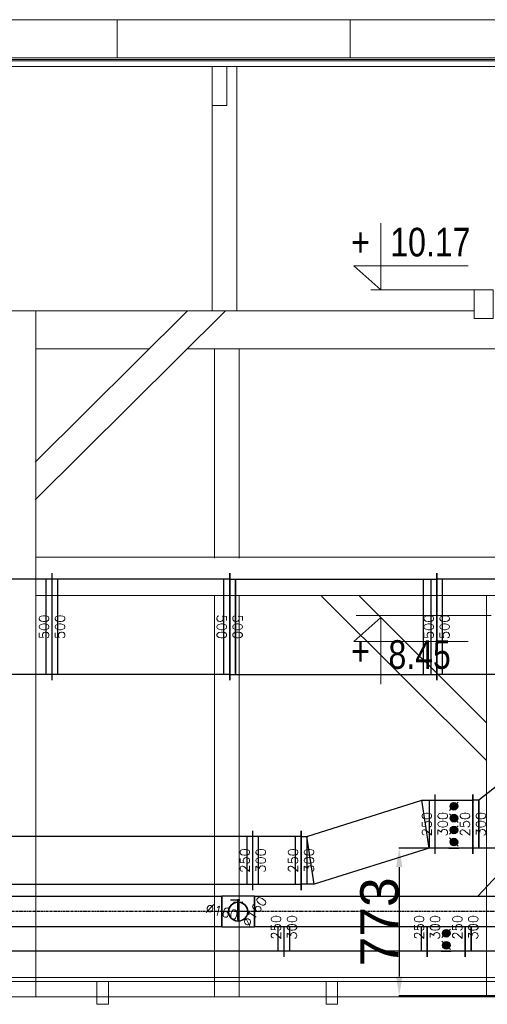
# Model space of a CAD drawing. Header units: millimetres. Extents: x -573548 to 674770, y -246895 to -89040.
# Tile 79 of 199: x 105356 to 107804, y -235557 to -230404. Entities that reach past the tile are written whole.
import ezdxf

# ---------------------------------------------------------------- set-up
doc = ezdxf.new("R2010")
doc.units = ezdxf.units.MM
doc.linetypes.add('Oś', pattern=[22.225, 12.7, -3.175, 3.175, -3.175])
for name, color, linetype, lineweight in [('A_izolacje_Nr_pióra__1', 8, 'Continuous', 9), ('A_izolacje_Nr_pióra__6', 8, 'Continuous', 9), ('A_płatwie_Nr_pióra__2', 8, 'Continuous', 9), ('A_słupy wysokie_Nr_pióra__1', 8, 'Continuous', 9), ('A_więźba_Nr_pióra__2', 8, 'Continuous', 9), ('A_więźba_Nr_pióra__41', 8, 'Continuous', 9), ('AO-RZEDNE_Nr_pióra__2', 8, 'Continuous', 9), ('AO-RZEDNE_Nr_pióra__61', 8, 'Continuous', 9), ('belki podwalinowe_Nr_pióra__2', 8, 'Continuous', 9), ('DIM_100_Nr_pióra__8', 8, 'Continuous', 9), ('FLUID-CZERPNY', 7, 'Continuous', 30), ('FLUID-N1', 7, 'Continuous', 30), ('instalacje odgromowe_Nr_pióra__1', 8, 'Continuous', 9), ('krokwie_Nr_pióra__1', 8, 'Continuous', 9), ('miecze_Nr_pióra__1', 8, 'Continuous', 9), ('Nowe_strop_Nr_pióra__59', 8, 'Continuous', 9), ('słupki niskie_Nr_pióra__2', 8, 'Continuous', 9)]:
    doc.layers.add(name, color=color, linetype=linetype, lineweight=lineweight)
for name, color, linetype in [('FLUID-CZERPNY-50-DIM', 7, 'Continuous'), ('FLUID-N1-50-DIM', 7, 'Continuous'), ('FLUID-W1', 7, 'Continuous'), ('FLUID-W1-50-DIM', 7, 'Continuous'), ('FLUID-W2', 7, 'Continuous'), ('FLUID-W2-50-DIM', 7, 'Continuous'), ('FLUID-W2-SYM', 7, 'Continuous')]:
    doc.layers.add(name, color=color, linetype=linetype)
doc.styles.add('FDBES', font='simplex.shx')
doc.styles.get("Standard").update_dxf_attribs({"font": 'arial.ttf'})
doc.styles.add('STYL_AUTOMATYCZNY_5', font='arial.ttf', dxfattribs={"width": 0.8})
doc.dimstyles.new('ISO-25', dxfattribs={"dimtxt": 2.5, "dimasz": 2.5, "dimexe": 1.25, "dimexo": 0.625, "dimtad": 1, "dimtxsty": 'Standard', "dimcen": 2.5, "dimadec": 0, "dimazin": 0, "dimtfac": 1, "dimtmove": 0, "dimatfit": 3, "dimfxl": 1, "dimarcsym": 0})

# ---------------------------------------------------------------- blocks, each defined once
blk = doc.blocks.new('A$C685D2BB2')
at = {"layer": 'A_izolacje_Nr_pióra__1'}
blk.add_line((17364.3, 16290.6), (30257.5, 16290.6), dxfattribs=at)
at = {"layer": 'A_izolacje_Nr_pióra__6'}
blk.add_lwpolyline([(30252.5, 16283.1), (23314.9, 16283.1)], dxfattribs=at)
at = {"layer": 'A_płatwie_Nr_pióra__2'}
for p, q in [((30257.5, 13677.3), (27279.9, 13677.3)), ((30257.5, 13477.3), (27279.9, 13477.3))]:
    blk.add_line(p, q, dxfattribs=at)
at = {"layer": 'A_słupy wysokie_Nr_pióra__1'}
for p, q in [((26776.1, 14967.3), (29574.9, 14967.3)), ((27277.4, 13977.3), (28272.3, 14967.3)), ((27277.4, 14174.8), (28073.8, 14967.3)), ((27279.9, 11377.3), (27279.9, 14967.3)), ((27279.9, 14767.3), (27872.8, 14767.3)), ((28071.3, 14767.3), (30252.5, 14767.3))]:
    blk.add_line(p, q, dxfattribs=at)
at = {"layer": 'A_więźba_Nr_pióra__2'}
for p, q in [((24159.2, 16275.6), (30252.5, 16275.6)), ((30252.5, 16245.6), (24159.2, 16245.6))]:
    blk.add_line(p, q, dxfattribs=at)
at = {"layer": 'A_więźba_Nr_pióra__41'}
for points in [[(28203.3, 16245.6), (28280.4, 16245.6), (28280.4, 16042.3), (28203.3, 16042.3)], [(29574.9, 14927.1), (29674.9, 14927.1), (29674.9, 15077), (29574.9, 15077)]]:
    blk.add_lwpolyline(points, close=True, dxfattribs=at)
at = {"layer": 'AO-RZEDNE_Nr_pióra__2'}
for points in [[(29086, 15425.4), (29086, 15077), (28945.6, 15202.1), (29543.2, 15202.1)], [(29086, 13013.5), (29086, 13361.8), (28945.6, 13236.7), (29543.2, 13236.7)]]:
    blk.add_lwpolyline(points, dxfattribs=at)
at = {"layer": 'belki podwalinowe_Nr_pióra__2'}
blk.add_line((24142.7, 11377.3), (30257.5, 11377.3), dxfattribs=at)
at = {"layer": 'DIM_100_Nr_pióra__8'}
for p, q in [((29574.9, 15077), (29033.8, 15077)), ((29664.9, 13373.1), (28956.5, 13373.1))]:
    blk.add_line(p, q, dxfattribs=at)
at = {"layer": 'instalacje odgromowe_Nr_pióra__1'}
for p, q in [((24041.2, 16490.6), (30147, 16490.6)), ((27706.2, 16290.6), (27706.2, 16490.6)), ((28925.8, 16290.6), (28925.8, 16490.6))]:
    blk.add_line(p, q, dxfattribs=at)
at = {"layer": 'krokwie_Nr_pióra__1'}
for p, q in [((28333.3, 14967.3), (28333.3, 16245.6)), ((28203.3, 14967.3), (28203.3, 16042.3)), ((28214.9, 13673.1), (28214.9, 14767.3)), ((28344.9, 13673.1), (28344.9, 14767.3)), ((28214.9, 11377.3), (28214.9, 13473.1)), ((28344.9, 11377.3), (28344.9, 13473.1))]:
    blk.add_line(p, q, dxfattribs=at)
at = {"layer": 'miecze_Nr_pióra__1'}
for p, q in [((29639.9, 12613.1), (28775.7, 13473.1)), ((29639.9, 12810.6), (28974.2, 13473.1))]:
    blk.add_line(p, q, dxfattribs=at)
at = {"layer": 'Nowe_strop_Nr_pióra__59'}
for points in [[(9874.4, 11382.3), (10780.3, 11382.3), (10780.3, 11506.8), (24060, 11477), (27660, 11477), (34860, 11477), (40457.1, 11476.8)], [(10024.4, 11366.8), (10800, 11366.8), (10800.2, 11486.8), (24060, 11457.3), (27659.9, 11457.3), (34859.9, 11457.3), (40482.2, 11457.3)]]:
    blk.add_lwpolyline(points, dxfattribs=at)
for points in [[(27599.9, 11337.3), (27659.9, 11337.3), (27659.9, 11457.3), (27599.9, 11457.3)], [(28799.9, 11337.3), (28859.9, 11337.3), (28859.9, 11457.3), (28799.9, 11457.3)]]:
    blk.add_lwpolyline(points, close=True, dxfattribs=at)
at = {"layer": 'słupki niskie_Nr_pióra__2'}
blk.add_line((29639.9, 13473.1), (29639.9, 11377.3), dxfattribs=at)
at = {"layer": 'AO-RZEDNE_Nr_pióra__61', "char_height": 150, "attachment_point": 7, "style": 'STYL_AUTOMATYCZNY_5'}
for s, insert in [('\\A1;{\\pql;\\fArial|b0|i0|c238|p0;\\W0.800000;+}', (28931.5, 15251.9)), ('\\A1;{\\pql;\\fArial|b0|i0|c238|p0;\\W0.800000;10.17}', (29136.1, 15249.3)), ('\\A1;{\\pql;\\fArial|b0|i0|c238|p0;\\W0.800000;+}', (28931.5, 13111.3)), ('\\A1;{\\pql;\\fArial|b0|i0|c238|p0;\\W0.800000;8.45}', (29126.5, 13090.9))]:
    blk.add_mtext(s, dxfattribs=dict(at, insert=insert))
blk = doc.blocks.new('*U60733')
at = {"color": 0, "linetype": 'ByBlock', "lineweight": -2}
for p, q in [((-320, 125), (281.5, 315)), ((281.5, 315), (350, 315)), ((-350, 125), (-320, 125)), ((320, 65), (-281.5, -125)), ((350, 65), (320, 65)), ((-281.5, -125), (-350, -125))]:
    blk.add_line(p, q, dxfattribs=at)
at = {"color": 6, "linetype": 'Continuous', "lineweight": -3}
for p, q in [((320, 65), (281.5, 315)), ((320, 315), (320, 65)), ((-281.5, -125), (-320, 125)), ((-320, 125), (-320, -125))]:
    blk.add_line(p, q, dxfattribs=at)
at = {"color": 6, "linetype": 'Continuous', "lineweight": -2}
for p, q in [((350, 345), (350, 35)), ((-350, 155), (-350, -155))]:
    blk.add_line(p, q, dxfattribs=at)
blk = doc.blocks.new('*U60737')
at = {"color": 6, "linetype": 'Continuous', "lineweight": -2}
for p, q in [((-750, 0, 155), (-750, 0, -155)), ((750, 0, 155), (750, 0, -155))]:
    blk.add_line(p, q, dxfattribs=at)
at = {"color": 0, "linetype": 'ByBlock', "lineweight": -2}
for p, q in [((-750, 0, -125), (750, 0, -125)), ((-750, 0, 125), (750, 0, 125))]:
    blk.add_line(p, q, dxfattribs=at)
at = {"color": 6, "linetype": 'Continuous', "lineweight": -3}
for p, q in [((-720, 0, 125), (-720, 0, -125)), ((720, 0, 125), (720, 0, -125))]:
    blk.add_line(p, q, dxfattribs=at)
blk = doc.blocks.new('*U60762')
at = {"color": 5, "linetype": 'Continuous', "lineweight": -2}
for p, q in [((-100, 0, 230), (-100, 0, 72.8)), ((-100, 0, -87.2), (-100, 0, -230)), ((100, 0, 230), (100, 0, 72.8))]:
    blk.add_line(p, q, dxfattribs=at)
at = {"color": 0, "linetype": 'ByBlock', "lineweight": -2}
for p, q in [((-100, 0, -200), (-70, 0, -200)), ((-100, 0, 200), (-70, 0, 200)), ((-70, 0, -200), (35.3, 0, -87.2)), ((-70, 0, 200), (70, 0, 200)), ((70, 0, 200), (100, 0, 200))]:
    blk.add_line(p, q, dxfattribs=at)
at = {"color": 5, "linetype": 'Continuous', "lineweight": -3}
for p, q in [((-70, 0, -200), (-70, 0, -87.2)), ((-70, 0, 72.8), (-70, 0, 200)), ((-70, 0, 200), (-70, 0, 72.8)), ((-70, 0, -87.2), (-70, 0, -200)), ((70, 0, 72.8), (70, 0, 200)), ((70, 0, 200), (70, 0, 72.8))]:
    blk.add_line(p, q, dxfattribs=at)
blk = doc.blocks.new('*U60764')
at = {"color": 5, "linetype": 'Continuous', "lineweight": -2}
for p, q in [((-750, -155), (-750, 2.2)), ((750, -155), (750, 2.2))]:
    blk.add_line(p, q, dxfattribs=at)
at = {"color": 5, "linetype": 'Continuous', "lineweight": -3}
for p, q in [((-720, -125), (-720, 2.2)), ((720, -125), (720, 2.2))]:
    blk.add_line(p, q, dxfattribs=at)
at = {"color": 0, "linetype": 'ByBlock', "lineweight": -2}
blk.add_line((-750, -125), (750, -125), dxfattribs=at)
blk = doc.blocks.new('*U60765')
at = {"color": 5, "linetype": 'Continuous', "lineweight": -2}
for p, q in [((-100, 2.2), (-100, -125)), ((100, 2.2), (100, -125)), ((-100, -125), (-100, -155)), ((100, -125), (100, -155))]:
    blk.add_line(p, q, dxfattribs=at)
at = {"color": 5, "linetype": 'Continuous', "lineweight": -3}
for p, q in [((22.1, -53.3), (-22.1, -9.2)), ((0, -31.2), (-20, -31.2)), ((0, -31.2), (-19, -25.1)), ((0, -31.2), (-19, -37.4)), ((0, -31.2), (-16.2, -19.5)), ((0, -31.2), (-16.2, -43)), ((0, -31.2), (-11.8, -15.1)), ((0, -31.2), (-11.8, -47.4)), ((0, -31.2), (-6.2, -12.2)), ((0, -31.2), (-6.2, -50.3)), ((0, -31.2), (0, -11.2)), ((0, -31.2), (6.2, -12.2)), ((0, -31.2), (11.8, -15.1)), ((0, -31.2), (16.2, -19.5)), ((0, -31.2), (19, -25.1)), ((0, -31.2), (0, -51.2)), ((0, -31.2), (20, -31.2)), ((0, -31.2), (19, -37.4)), ((0, -31.2), (16.2, -43)), ((0, -31.2), (11.8, -47.4)), ((0, -31.2), (6.2, -50.3)), ((-22.1, -115.8), (22.1, -71.7)), ((0, -93.8), (-20, -93.8)), ((0, -93.8), (-19, -87.6)), ((0, -93.8), (-19, -99.9)), ((0, -93.8), (-16.2, -82)), ((0, -93.8), (-16.2, -105.5)), ((0, -93.8), (-11.8, -77.6)), ((0, -93.8), (-11.8, -109.9)), ((0, -93.8), (-6.2, -74.7)), ((0, -93.8), (-6.2, -112.8)), ((0, -93.8), (0, -73.8)), ((0, -93.8), (6.2, -74.7)), ((0, -93.8), (11.8, -77.6)), ((0, -93.8), (16.2, -82)), ((0, -93.8), (19, -87.6)), ((0, -93.8), (0, -113.8)), ((0, -93.8), (20, -93.8)), ((0, -93.8), (19, -99.9)), ((0, -93.8), (16.2, -105.5)), ((0, -93.8), (11.8, -109.9)), ((0, -93.8), (6.2, -112.8)), ((-26.5, -125), (26.5, -125)), ((26.5, -125), (-26.5, -125)), ((-26.5, -125), (26.5, -125)), ((26.5, -125), (-26.5, -125)), ((24, -125), (-24, -125)), ((0, -125), (-24, -125)), ((24, -125), (-24, -125)), ((0, -125), (-24, -125)), ((24, -125), (-24, -125)), ((0, -125), (-24, -125)), ((24, -125), (-24, -125)), ((0, -125), (-24, -125)), ((0, -125), (-22.8, -125)), ((0, -125), (-22.8, -125)), ((0, -125), (-22.8, -125)), ((0, -125), (-22.8, -125)), ((0, -125), (-22.8, -125)), ((0, -125), (-22.8, -125)), ((0, -125), (-22.8, -125)), ((0, -125), (-22.8, -125)), ((0, -125), (-19.4, -125)), ((0, -125), (-19.4, -125)), ((0, -125), (-19.4, -125)), ((0, -125), (-19.4, -125)), ((0, -125), (-19.4, -125)), ((0, -125), (-19.4, -125)), ((0, -125), (-19.4, -125)), ((0, -125), (-19.4, -125)), ((0, -125), (-14.1, -125)), ((0, -125), (-14.1, -125)), ((0, -125), (-14.1, -125)), ((0, -125), (-14.1, -125)), ((0, -125), (-14.1, -125)), ((0, -125), (-14.1, -125)), ((0, -125), (-14.1, -125)), ((0, -125), (-14.1, -125)), ((0, -125), (-7.4, -125)), ((0, -125), (-7.4, -125)), ((0, -125), (-7.4, -125)), ((0, -125), (-7.4, -125)), ((0, -125), (-7.4, -125)), ((0, -125), (-7.4, -125)), ((0, -125), (-7.4, -125)), ((0, -125), (-7.4, -125)), ((0, -125), (7.4, -125)), ((0, -125), (14.1, -125)), ((0, -125), (19.4, -125)), ((0, -125), (22.8, -125)), ((0, -125), (24, -125)), ((0, -125), (22.8, -125)), ((0, -125), (19.4, -125)), ((0, -125), (14.1, -125)), ((0, -125), (7.4, -125)), ((0, -125), (7.4, -125)), ((0, -125), (14.1, -125)), ((0, -125), (19.4, -125)), ((0, -125), (22.8, -125)), ((0, -125), (24, -125)), ((0, -125), (22.8, -125)), ((0, -125), (19.4, -125)), ((0, -125), (14.1, -125)), ((0, -125), (7.4, -125)), ((0, -125), (7.4, -125)), ((0, -125), (14.1, -125)), ((0, -125), (19.4, -125)), ((0, -125), (22.8, -125)), ((0, -125), (24, -125)), ((0, -125), (22.8, -125)), ((0, -125), (19.4, -125)), ((0, -125), (14.1, -125)), ((0, -125), (7.4, -125)), ((0, -125), (7.4, -125)), ((0, -125), (14.1, -125)), ((0, -125), (19.4, -125)), ((0, -125), (22.8, -125)), ((0, -125), (24, -125)), ((0, -125), (22.8, -125)), ((0, -125), (19.4, -125)), ((0, -125), (14.1, -125)), ((0, -125), (7.4, -125))]:
    blk.add_line(p, q, dxfattribs=at)
at = {"color": 0, "linetype": 'ByBlock', "lineweight": -2}
blk.add_line((-100, -125), (100, -125), dxfattribs=at)
at = {"color": 5, "linetype": 'Continuous', "lineweight": -3, "extrusion": (0, 0, -1)}
for centre in [(0, -31.2), (0, -93.8)]:
    blk.add_ellipse(centre, major_axis=(-20, 0), ratio=1, dxfattribs=at)
blk = doc.blocks.new('*U60793')
at = {"color": 6, "linetype": 'Continuous', "lineweight": -2}
for p, q in [((-1016, 0, 80), (-1016, 0, -80)), ((1016, 0, -80), (1016, 0, 80))]:
    blk.add_line(p, q, dxfattribs=at)
at = {"color": 0, "linetype": 'ByBlock', "lineweight": -2}
for p, q in [((1016, 0, -80), (-1016, 0, -80)), ((-1016, 0, 80), (1016, 0, 80))]:
    blk.add_line(p, q, dxfattribs=at)
at = {"layer": 'FLUID-W2-SYM', "color": 7, "linetype": 'Oś', "lineweight": -3}
blk.add_line((-1016, 0), (1016, 0), dxfattribs=at)
blk = doc.blocks.new('*U60780')
at = {"color": 6, "linetype": 'Continuous', "lineweight": -3, "extrusion": (1, 1.07273e-47, -5.83965e-32)}
for major_axis in [(0, 0, -50), (0, 0, 50)]:
    blk.add_ellipse((0, 0), major_axis=major_axis, ratio=1, start_param=0, end_param=3.141593, dxfattribs=at)
at = {"color": 6, "linetype": 'Continuous', "lineweight": -2, "extrusion": (-1, -7.12815e-29, 2.1391e-28)}
blk.add_ellipse((0, 0), major_axis=(0, 0, 50), ratio=1, start_param=0, end_param=3.141593, dxfattribs=at)
at = {"color": 6, "linetype": 'Continuous', "lineweight": -2, "extrusion": (-1, 3.56565e-29, -1.06867e-28)}
blk.add_ellipse((0, 0), major_axis=(0, 0, -50), ratio=1, start_param=0, end_param=3.141593, dxfattribs=at)
blk = doc.blocks.new('*U60794')
at = {"color": 6, "linetype": 'Continuous', "lineweight": -3, "extrusion": (1, -3.07748e-32, -6.12323e-17)}
for major_axis, start_param, end_param in [((0, 0, -50), 1.490709, 1.65088), ((0, 0, -50), 1.65088, 3.141593), ((0, 0, -50), 0, 1.490709), ((0, 0, 50), 0, 3.141593)]:
    blk.add_ellipse((0, 0), major_axis=major_axis, ratio=1, start_param=start_param, end_param=end_param, dxfattribs=at)
at = {"color": 6, "linetype": 'Continuous', "lineweight": -3, "extrusion": (-1, 3.07748e-32, 6.12323e-17)}
for major_axis, start_param, end_param in [((0, 0, 50), 1.490712, 1.650883), ((0, 0, 50), 1.650883, 3.141593), ((0, 0, 50), 0, 1.490712), ((0, 0, -50), 0, 3.141593)]:
    blk.add_ellipse((0, 0), major_axis=major_axis, ratio=1, start_param=start_param, end_param=end_param, dxfattribs=at)
at = {"color": 6, "linetype": 'Continuous', "lineweight": -3, "extrusion": (1, -1.49976e-32, -6.12323e-17)}
blk.add_ellipse((0, 0), major_axis=(0, 0, -50), ratio=1, start_param=0, end_param=1.490709, dxfattribs=at)
blk.add_ellipse((0, 0), major_axis=(0, 0, -50), ratio=1, start_param=0, end_param=1.490709, dxfattribs=at)
at = {"color": 6, "linetype": 'Continuous', "lineweight": -3, "extrusion": (1, 5.59577e-17, 4.49092e-18)}
for start_param, end_param in [(0, 1.490712), (1.490712, 4.632305)]:
    blk.add_ellipse((0, 0), major_axis=(0, 49.8, 4), ratio=1, start_param=start_param, end_param=end_param, dxfattribs=at)
at = {"color": 6, "linetype": 'Continuous', "lineweight": -3, "extrusion": (1, 5.59577e-17, 4.49093e-18)}
for start_param, end_param in [(0, 1.490712), (1.490712, 4.632305)]:
    blk.add_ellipse((0, 0), major_axis=(0, 49.8, 4), ratio=1, start_param=start_param, end_param=end_param, dxfattribs=at)
blk = doc.blocks.new('*U60795')
at = {"color": 0, "linetype": 'ByBlock', "lineweight": -2}
for p, q in [((0, -25, 50), (0, 25, 50)), ((0, 9.2, 60), (0, -33.2, 60)), ((0, 4, 62), (0, 0, 62)), ((0, 2.5, -42), (0, 4, -42)), ((0, 4, -42), (0, 4, 62)), ((0, 2.5, -42), (0, 2.5, -42)), ((0, 2.5, -45), (0, 2.5)), ((0, 2.5), (0, 2.5, 45)), ((0, -2.5, -45), (0, 2.5, -45)), ((0, 0, 62), (0, -4, 62)), ((0, -2.5, -42), (0, -2.5, -42)), ((0, -4, -42), (0, -2.5, -42)), ((0, -2.5), (0, -2.5, -45)), ((0, -2.5, 45), (0, -2.5)), ((0, -4, 62), (0, -4, -42)), ((0, -33.2, 60), (0, -40.3, 60))]:
    blk.add_line(p, q, dxfattribs=at)
at = {"color": 6, "linetype": 'Continuous', "lineweight": -3, "extrusion": (-1, 1.8747e-32, 3.06162e-16)}
for major_axis in [(0, 0, 50), (0, 0, -50)]:
    blk.add_ellipse((0, 0), major_axis=major_axis, ratio=1, start_param=0, end_param=3.141593, dxfattribs=at)
at = {"color": 6, "linetype": 'Continuous', "lineweight": -2, "extrusion": (1, -1.8747e-32, -3.06162e-16)}
for major_axis in [(0, 0, -50), (0, 0, 50)]:
    blk.add_ellipse((0, 0), major_axis=major_axis, ratio=1, start_param=0, end_param=3.141593, dxfattribs=at)
blk = doc.blocks.new('*U60796')
at = {"color": 6, "linetype": 'Continuous', "lineweight": -2}
for p, q in [((-85, 0), (-85, 0, 80)), ((-85, 0, -80), (-85, 0)), ((85, 0, 80), (85, 0)), ((85, 0), (85, 0, -80))]:
    blk.add_line(p, q, dxfattribs=at)
at = {"color": 0, "linetype": 'ByBlock', "lineweight": -2}
for p, q in [((-85, 0, 80), (85, 0, 80)), ((85, 0, -80), (-85, 0, -80))]:
    blk.add_line(p, q, dxfattribs=at)
at = {"color": 6, "linetype": 'Continuous', "lineweight": -3, "extrusion": (-1.45764e-13, 1, -4.39809e-13)}
for major_axis in [(-50, 0, 0), (50, 0, 0)]:
    blk.add_ellipse((0, 0), major_axis=major_axis, ratio=1, start_param=0, end_param=3.141593, dxfattribs=at)
at = {"layer": 'FLUID-W2-SYM', "color": 7, "linetype": 'Oś', "lineweight": -3}
for p, q in [((-85, 0), (-4, 0)), ((-85, 0), (-84.9, 0)), ((-50, 0), (-4, 0)), ((4, 0), (85, 0)), ((4, 0), (50, 0))]:
    blk.add_line(p, q, dxfattribs=at)
blk = doc.blocks.new('*U60797')
at = {"color": 6, "linetype": 'Continuous', "lineweight": -2}
for p, q in [((-2582.5, 0, 80), (-2582.5, 0, -80)), ((2582.5, 0, -80), (2582.5, 0, 80))]:
    blk.add_line(p, q, dxfattribs=at)
at = {"color": 0, "linetype": 'ByBlock', "lineweight": -2}
for p, q in [((2582.5, 0, -80), (-2582.5, 0, -80)), ((-2582.5, 0, 80), (2582.5, 0, 80))]:
    blk.add_line(p, q, dxfattribs=at)
at = {"layer": 'FLUID-W2-SYM', "color": 7, "linetype": 'Oś', "lineweight": -3}
for p, q in [((-2582.5, 0), (2582.5, 0)), ((-2582.5, 0), (-2582.4, 0)), ((2582.4, 0), (2582.5, 0))]:
    blk.add_line(p, q, dxfattribs=at)
blk = doc.blocks.new('*U60824')
at = {"color": 150, "linetype": 'Continuous', "lineweight": -2}
for p, q in [((-750, 0, 280), (-750, 0, -280)), ((750, 0, 280), (750, 0, -280))]:
    blk.add_line(p, q, dxfattribs=at)
at = {"color": 0, "linetype": 'ByBlock', "lineweight": -2}
for p, q in [((-750, 0, -250), (750, 0, -250)), ((-750, 0, 250), (750, 0, 250))]:
    blk.add_line(p, q, dxfattribs=at)
at = {"color": 150, "linetype": 'Continuous', "lineweight": -3}
for p, q in [((-720, 0, 250), (-720, 0, -250)), ((720, 0, 250), (720, 0, -250))]:
    blk.add_line(p, q, dxfattribs=at)
blk = doc.blocks.new('*U60825')
at = {"color": 150, "linetype": 'Continuous', "lineweight": -2}
for p, q in [((-542, 0, -280), (-542, 0, 280)), ((542, 0, -280), (542, 0, 280))]:
    blk.add_line(p, q, dxfattribs=at)
at = {"color": 0, "linetype": 'ByBlock', "lineweight": -2}
for p, q in [((-542, 0, 250), (-512, 0, 250)), ((-542, 0, -250), (-512, 0, -250)), ((-512, 0, 250), (472.9, 0, 250)), ((-512, 0, -250), (472.9, 0, -250)), ((472.9, 0, 250), (542, 0, 250)), ((472.9, 0, -250), (542, 0, -250))]:
    blk.add_line(p, q, dxfattribs=at)
at = {"color": 150, "linetype": 'Continuous', "lineweight": -3}
for p, q in [((-512, 0, 250), (-512, 0, -250)), ((-512, 0, -250), (-512, 0, 250)), ((472.9, 0, 250), (472.9, 0, -250)), ((512, 0, -250), (512, 0, 250))]:
    blk.add_line(p, q, dxfattribs=at)
blk = doc.blocks.new('*U60826')
at = {"color": 150, "linetype": 'Continuous', "lineweight": -2}
for p, q in [((-465, 0, 280), (-465, 0, -280)), ((465, 0, 280), (465, 0, -280))]:
    blk.add_line(p, q, dxfattribs=at)
at = {"color": 0, "linetype": 'ByBlock', "lineweight": -2}
for p, q in [((-465, 0, -250), (465, 0, -250)), ((-465, 0, 250), (465, 0, 250))]:
    blk.add_line(p, q, dxfattribs=at)
at = {"color": 150, "linetype": 'Continuous', "lineweight": -3}
for p, q in [((-435, 0, 250), (-435, 0, -250)), ((435, 0, 250), (435, 0, -250))]:
    blk.add_line(p, q, dxfattribs=at)
blk = doc.blocks.new('*U60827')
at = {"color": 150, "linetype": 'Continuous', "lineweight": -2}
for p, q in [((-750, 0, 280), (-750, 0, -280)), ((750, 0, 280), (750, 0, -280))]:
    blk.add_line(p, q, dxfattribs=at)
at = {"color": 0, "linetype": 'ByBlock', "lineweight": -2}
for p, q in [((-750, 0, -250), (750, 0, -250)), ((-750, 0, 250), (750, 0, 250))]:
    blk.add_line(p, q, dxfattribs=at)
at = {"color": 150, "linetype": 'Continuous', "lineweight": -3}
for p, q in [((-720, 0, 250), (-720, 0, -250)), ((720, 0, 250), (720, 0, -250))]:
    blk.add_line(p, q, dxfattribs=at)
blk = doc.blocks.new('*U60837')
at = {"color": 5, "linetype": 'Continuous', "lineweight": -2}
for p, q in [((-374.5, -155), (-374.5, 2.2)), ((374.5, -155), (374.5, 2.2))]:
    blk.add_line(p, q, dxfattribs=at)
at = {"color": 5, "linetype": 'Continuous', "lineweight": -3}
for p, q in [((-344.5, -125), (-344.5, 2.2)), ((344.5, -125), (344.5, 2.2))]:
    blk.add_line(p, q, dxfattribs=at)
at = {"color": 0, "linetype": 'ByBlock', "lineweight": -2}
blk.add_line((-374.5, -125), (374.5, -125), dxfattribs=at)
blk = doc.blocks.new('*U60847')
at = {"color": 6, "linetype": 'Continuous', "lineweight": -2}
for p, q in [((-100, 155), (-100, 125)), ((100, 155), (100, -155)), ((-100, 125), (-100, -125)), ((-100, -125), (-100, -155))]:
    blk.add_line(p, q, dxfattribs=at)
at = {"color": 0, "linetype": 'ByBlock', "lineweight": -2}
for p, q in [((100, 125), (-100, 125)), ((-100, -125), (100, -125))]:
    blk.add_line(p, q, dxfattribs=at)
at = {"color": 6, "linetype": 'Continuous', "lineweight": -3}
for p, q in [((22.1, 71.7), (-22.1, 115.8)), ((0, 93.8), (-16.2, 105.5)), ((0, 93.8), (-11.8, 109.9)), ((0, 93.8), (-6.2, 112.8)), ((0, 93.8), (0, 113.8)), ((0, 93.8), (6.2, 112.8)), ((0, 93.8), (11.8, 109.9)), ((0, 93.8), (16.2, 105.5)), ((-22.1, 9.2), (22.1, 53.3)), ((0, 93.8), (-20, 93.8)), ((0, 93.8), (-19, 99.9)), ((0, 93.8), (-19, 87.6)), ((0, 93.8), (-16.2, 82)), ((0, 93.8), (-11.8, 77.6)), ((0, 93.8), (-6.2, 74.7)), ((0, 93.8), (19, 99.9)), ((0, 93.8), (0, 73.8)), ((0, 93.8), (20, 93.8)), ((0, 93.8), (19, 87.6)), ((0, 93.8), (16.2, 82)), ((0, 93.8), (11.8, 77.6)), ((0, 93.8), (6.2, 74.7)), ((0, 31.2), (-20, 31.2)), ((0, 31.2), (-19, 37.4)), ((0, 31.2), (-19, 25.1)), ((0, 31.2), (-16.2, 43)), ((0, 31.2), (-16.2, 19.5)), ((0, 31.2), (-11.8, 47.4)), ((0, 31.2), (-11.8, 15.1)), ((0, 31.2), (-6.2, 50.3)), ((0, 31.2), (-6.2, 12.2)), ((0, 31.2), (0, 51.2)), ((0, 31.2), (6.2, 50.3)), ((0, 31.2), (11.8, 47.4)), ((0, 31.2), (16.2, 43)), ((0, 31.2), (19, 37.4)), ((0, 31.2), (0, 11.2)), ((0, 31.2), (20, 31.2)), ((0, 31.2), (19, 25.1)), ((0, 31.2), (16.2, 19.5)), ((0, 31.2), (11.8, 15.1)), ((0, 31.2), (6.2, 12.2)), ((22.1, -53.3), (-22.1, -9.2)), ((0, -31.2), (-20, -31.2)), ((0, -31.2), (-19, -25.1)), ((0, -31.2), (-19, -37.4)), ((0, -31.2), (-16.2, -19.5)), ((0, -31.2), (-16.2, -43)), ((0, -31.2), (-11.8, -15.1)), ((0, -31.2), (-11.8, -47.4)), ((0, -31.2), (-6.2, -12.2)), ((0, -31.2), (-6.2, -50.3)), ((0, -31.2), (0, -11.2)), ((0, -31.2), (6.2, -12.2)), ((0, -31.2), (11.8, -15.1)), ((0, -31.2), (16.2, -19.5)), ((0, -31.2), (19, -25.1)), ((0, -31.2), (0, -51.2)), ((0, -31.2), (20, -31.2)), ((0, -31.2), (19, -37.4)), ((0, -31.2), (16.2, -43)), ((0, -31.2), (11.8, -47.4)), ((0, -31.2), (6.2, -50.3)), ((-22.1, -115.8), (22.1, -71.7)), ((0, -93.8), (-20, -93.8)), ((0, -93.8), (-19, -87.6)), ((0, -93.8), (-19, -99.9)), ((0, -93.8), (-16.2, -82)), ((0, -93.8), (-16.2, -105.5)), ((0, -93.8), (-11.8, -77.6)), ((0, -93.8), (-11.8, -109.9)), ((0, -93.8), (-6.2, -74.7)), ((0, -93.8), (-6.2, -112.8)), ((0, -93.8), (0, -73.8)), ((0, -93.8), (6.2, -74.7)), ((0, -93.8), (11.8, -77.6)), ((0, -93.8), (16.2, -82)), ((0, -93.8), (19, -87.6)), ((0, -93.8), (0, -113.8)), ((0, -93.8), (20, -93.8)), ((0, -93.8), (19, -99.9)), ((0, -93.8), (16.2, -105.5)), ((0, -93.8), (11.8, -109.9)), ((0, -93.8), (6.2, -112.8)), ((-26.5, -125), (26.5, -125)), ((26.5, -125), (-26.5, -125)), ((-26.5, -125), (26.5, -125)), ((26.5, -125), (-26.5, -125)), ((24, -125), (-24, -125)), ((0, -125), (-24, -125)), ((24, -125), (-24, -125)), ((0, -125), (-24, -125)), ((24, -125), (-24, -125)), ((0, -125), (-24, -125)), ((24, -125), (-24, -125)), ((0, -125), (-24, -125)), ((0, -125), (-22.8, -125)), ((0, -125), (-22.8, -125)), ((0, -125), (-22.8, -125)), ((0, -125), (-22.8, -125)), ((0, -125), (-22.8, -125)), ((0, -125), (-22.8, -125)), ((0, -125), (-22.8, -125)), ((0, -125), (-22.8, -125)), ((0, -125), (-19.4, -125)), ((0, -125), (-19.4, -125)), ((0, -125), (-19.4, -125)), ((0, -125), (-19.4, -125)), ((0, -125), (-19.4, -125)), ((0, -125), (-19.4, -125)), ((0, -125), (-19.4, -125)), ((0, -125), (-19.4, -125)), ((0, -125), (-14.1, -125)), ((0, -125), (-14.1, -125)), ((0, -125), (-14.1, -125)), ((0, -125), (-14.1, -125)), ((0, -125), (-14.1, -125)), ((0, -125), (-14.1, -125)), ((0, -125), (-14.1, -125)), ((0, -125), (-14.1, -125)), ((0, -125), (-7.4, -125)), ((0, -125), (-7.4, -125)), ((0, -125), (-7.4, -125)), ((0, -125), (-7.4, -125)), ((0, -125), (-7.4, -125)), ((0, -125), (-7.4, -125)), ((0, -125), (-7.4, -125)), ((0, -125), (-7.4, -125)), ((0, -125), (7.4, -125)), ((0, -125), (14.1, -125)), ((0, -125), (19.4, -125)), ((0, -125), (22.8, -125)), ((0, -125), (24, -125)), ((0, -125), (22.8, -125)), ((0, -125), (19.4, -125)), ((0, -125), (14.1, -125)), ((0, -125), (7.4, -125)), ((0, -125), (7.4, -125)), ((0, -125), (14.1, -125)), ((0, -125), (19.4, -125)), ((0, -125), (22.8, -125)), ((0, -125), (24, -125)), ((0, -125), (22.8, -125)), ((0, -125), (19.4, -125)), ((0, -125), (14.1, -125)), ((0, -125), (7.4, -125)), ((0, -125), (7.4, -125)), ((0, -125), (14.1, -125)), ((0, -125), (19.4, -125)), ((0, -125), (22.8, -125)), ((0, -125), (24, -125)), ((0, -125), (22.8, -125)), ((0, -125), (19.4, -125)), ((0, -125), (14.1, -125)), ((0, -125), (7.4, -125)), ((0, -125), (7.4, -125)), ((0, -125), (14.1, -125)), ((0, -125), (19.4, -125)), ((0, -125), (22.8, -125)), ((0, -125), (24, -125)), ((0, -125), (22.8, -125)), ((0, -125), (19.4, -125)), ((0, -125), (14.1, -125)), ((0, -125), (7.4, -125))]:
    blk.add_line(p, q, dxfattribs=at)
at = {"color": 6, "linetype": 'Continuous', "lineweight": -3, "extrusion": (0, 0, -1)}
for centre in [(0, 93.8), (0, 31.2), (0, -31.2), (0, -93.8)]:
    blk.add_ellipse(centre, major_axis=(-20, 0), ratio=1, dxfattribs=at)
blk = doc.blocks.new('*U60848')
at = {"color": 6, "linetype": 'Continuous', "lineweight": -2}
for p, q in [((-125, -230), (-125, 230)), ((125, -230), (125, 80))]:
    blk.add_line(p, q, dxfattribs=at)
at = {"color": 0, "linetype": 'ByBlock', "lineweight": -2}
for p, q in [((-125, 200), (-95, 200)), ((-95, 200), (95, 50)), ((95, 50), (125, 50)), ((-125, -200), (-95, -200)), ((-95, -200), (95, -200)), ((95, -200), (125, -200))]:
    blk.add_line(p, q, dxfattribs=at)
at = {"color": 6, "linetype": 'Continuous', "lineweight": -3}
for p, q in [((-95, 200), (-95, -200)), ((-95, -200), (-95, 200)), ((95, 50), (95, -200)), ((95, -200), (95, 50))]:
    blk.add_line(p, q, dxfattribs=at)
blk = doc.blocks.new('*U60841')
at = {"color": 6, "linetype": 'Continuous', "lineweight": -2}
for p, q in [((-126.5, 0, 155), (-126.5, 0, -155)), ((126.5, 0, 155), (126.5, 0, -155))]:
    blk.add_line(p, q, dxfattribs=at)
at = {"color": 0, "linetype": 'ByBlock', "lineweight": -2}
for p, q in [((-126.5, 0, -125), (126.5, 0, -125)), ((-126.5, 0, 125), (126.5, 0, 125))]:
    blk.add_line(p, q, dxfattribs=at)
at = {"color": 6, "linetype": 'Continuous', "lineweight": -3}
for p, q in [((-96.5, 0, 125), (-96.5, 0, -125)), ((96.5, 0, 125), (96.5, 0, -125))]:
    blk.add_line(p, q, dxfattribs=at)
blk = doc.blocks.new('*D60944')
at = {"color": 0, "lineweight": -2}
for p, q in [((107899.4, -234739.3), (107342, -234739.3)), ((107343.3, -234839.3), (107343.3, -235412.3)), ((107899.4, -235512.3), (107342, -235512.3))]:
    blk.add_line(p, q, dxfattribs=at)
at = {"color": 0}
for points in [[(107359.9, -234839.3), (107326.6, -234839.3), (107343.3, -234739.3)], [(107326.6, -235412.3), (107359.9, -235412.3), (107343.3, -235512.3)]]:
    blk.add_solid(points, dxfattribs=at)
at = {"layer": 'Defpoints', "color": 0}
for p in [(107900, -234739.3), (107343.3, -235512.3), (107900, -235512.3)]:
    blk.add_point(p, dxfattribs=at)
at = {"color": 0, "insert": (107240.6, -235125.8), "char_height": 200, "attachment_point": 5, "rotation": 90}
blk.add_mtext('773', dxfattribs=at)

msp = doc.modelspace()

# ---------------------------------------------------------------- block references
at = {"color": 150}
msp.add_blockref('A$C685D2BB2', (78160.5, -246894.6), dxfattribs=at)
at = {"layer": 'FLUID-CZERPNY', "color": 150, "linetype": 'Continuous', "extrusion": (1.22465e-16, -1, 1.83697e-16), "rotation": 180}
for name, p in [('*U60827', (104775.5, -65863.5, 233581.5)), ('*U60826', (105990.5, -65863.5, 233581.5))]:
    msp.add_blockref(name, p, dxfattribs=at)
at = {"layer": 'FLUID-CZERPNY', "color": 150, "linetype": 'Continuous', "extrusion": (0, -1, 3.06162e-16), "rotation": 360}
msp.add_blockref('*U60825', (106997.5, -65863.5, 233581.5), dxfattribs=at)
at = {"layer": 'FLUID-CZERPNY', "color": 150, "linetype": 'Continuous', "extrusion": (-1.22465e-16, -1, 1.83697e-16), "rotation": 180}
msp.add_blockref('*U60824', (108289.5, -65708.5, 233581.5), dxfattribs=at)
at = {"layer": 'FLUID-N1', "color": 5, "linetype": 'Continuous', "extrusion": (-1.22465e-16, -1, 1.83697e-16), "rotation": 180}
msp.add_blockref('*U60762', (107789.3, -65853, 235079.3), dxfattribs=at)
at = {"layer": 'FLUID-N1', "color": 5, "linetype": 'Continuous', "extrusion": (1.22465e-16, 0, -1), "rotation": 360}
for name, p in [('*U60764', (-105990.1, -235154.3, 65902.5)), ('*U60837', (-107114.6, -235154.3, 65902.5))]:
    msp.add_blockref(name, p, dxfattribs=at)
at = {"layer": 'FLUID-N1', "color": 5, "linetype": 'Continuous', "extrusion": (-1.22465e-16, 0, -1), "rotation": 360}
msp.add_blockref('*U60765', (-107589.3, -235154.3, 65903), dxfattribs=at)
at = {"layer": 'FLUID-W1', "color": 6, "linetype": 'Continuous', "extrusion": (-1.22465e-16, 0, -1), "rotation": 360}
for name, p in [('*U60848', (-107854.3, -234539.3, 65902.8)), ('*U60847', (-107629.3, -234614.3, 65902.8))]:
    msp.add_blockref(name, p, dxfattribs=at)
at = {"layer": 'FLUID-W1', "color": 6, "linetype": 'Continuous'}
msp.add_blockref('*U60733', (107179.3, -234804.3, -65902.4), dxfattribs=at)
at = {"layer": 'FLUID-W1', "color": 6, "linetype": 'Continuous', "extrusion": (1.22465e-16, -1, 1.83697e-16), "rotation": 180}
for name, p in [('*U60737', (105826.6, -65902.4, 234804.4)), ('*U60841', (106703.1, -65902.4, 234804.4))]:
    msp.add_blockref(name, p, dxfattribs=at)
at = {"layer": 'FLUID-W2', "color": 6, "linetype": 'Continuous', "extrusion": (-1.22465e-16, -1, 1.83697e-16), "rotation": 180}
for name, p in [('*U60793', (105398.7, -65252.7, 235072.1)), ('*U60797', (109167.3, -65252.7, 235072.1))]:
    msp.add_blockref(name, p, dxfattribs=at)
at = {"layer": 'FLUID-W2', "color": 6, "linetype": 'Continuous', "extrusion": (1.22465e-16, 1, -6.12323e-17), "rotation": 360}
msp.add_blockref('*U60796', (-106499.9, -65252.7, -235072.1), dxfattribs=at)
at = {"layer": 'FLUID-W2', "color": 6, "linetype": 'Continuous', "extrusion": (-6.12323e-17, 1, -3.06162e-16), "rotation": 89.99999999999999}
msp.add_blockref('*U60795', (-106499.9, -64982.7, -235072.1), dxfattribs=at)
at = {"layer": 'FLUID-W2', "color": 6, "linetype": 'Continuous', "extrusion": (-1, -2.44929e-16, -6.12323e-17), "rotation": 90}
msp.add_blockref('*U60794', (235072.1, -65080.2, -106499.9), dxfattribs=at)
at = {"layer": 'FLUID-W2', "color": 6, "linetype": 'Continuous', "extrusion": (-1, -1.83697e-16, 2.46519e-32), "rotation": 270}
msp.add_blockref('*U60780', (235072.1, -64111.7, -106499.9), dxfattribs=at)

# ---------------------------------------------------------------- texts
at = {"layer": 'FLUID-CZERPNY-50-DIM', "char_height": 50, "attachment_point": 5, "style": 'FDBES'}
for insert, rotation in [((105525.5, -233581.5, -65863.5), 90), ((106455.5, -233581.5, -65863.5), 270), ((107539.5, -233581.5, -65708.5), 90)]:
    msp.add_mtext('500\\P500', dxfattribs=dict(at, insert=insert, rotation=rotation))
at = {"layer": 'FLUID-N1-50-DIM', "char_height": 50, "attachment_point": 5, "rotation": 90, "style": 'FDBES'}
for insert in [(106740.1, -235154.3, -65902.5), (107489.1, -235154.3, -65902.5), (107689.3, -235154.3, -65903)]:
    msp.add_mtext('250\\P300', dxfattribs=dict(at, insert=insert))
at = {"layer": 'FLUID-W1-50-DIM', "char_height": 50, "attachment_point": 5, "rotation": 90, "style": 'FDBES'}
for insert in [(107529.3, -234614.3, -65902.8), (107729.3, -234614.3, -65902.8), (106576.6, -234804.4, -65902.4), (106829.3, -234804.3, -65902.4)]:
    msp.add_mtext('250\\P300', dxfattribs=dict(at, insert=insert))
at = {"layer": 'FLUID-W2-50-DIM', "char_height": 50, "attachment_point": 5, "style": 'FDBES'}
for insert, rotation in [((106584.8, -235072.1, -65252.7), 56.3099), ((106414.9, -235072.1, -65252.7), 345.9638)]:
    msp.add_mtext('∅160\\P', dxfattribs=dict(at, insert=insert, rotation=rotation))

# ---------------------------------------------------------------- dimensions: what is measured, and where the dimension line sits
at = {"color": 150}
dim = msp.add_linear_dim(base=(107343.3, -235512.3), p1=(107900, -234739.3), p2=(107900, -235512.3), angle=90, dimstyle='ISO-25', override={"dimtxt": 200, "dimasz": 100, "dimdec": 0}, dxfattribs=at)
dim.commit()
dim.dimension.update_dxf_attribs({"geometry": '*D60944', "text_midpoint": (107343.3, -235125.8), "dimtype": 160})

doc.saveas('drawing.dxf')
